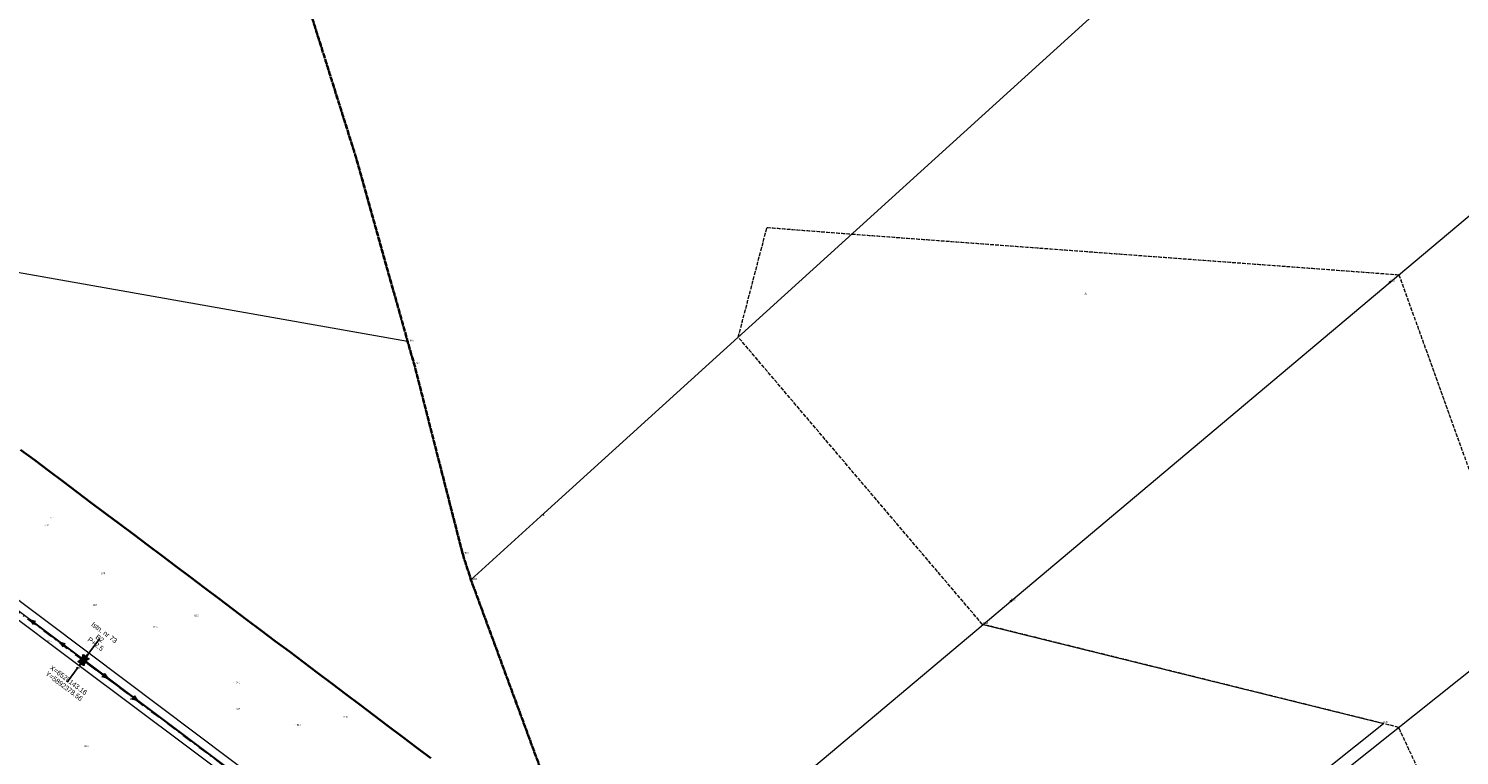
# Model space of a CAD drawing. Header units: metres. Extents: x 6524698 to 6533081, y 5883213 to 5896811.
# Tile 135 of 167: x 6528121 to 6528699, y 5892340 to 5892634. Entities that reach past the tile are written whole.
import ezdxf
from ezdxf.enums import TextEntityAlignment as Align

# ---------------------------------------------------------------- set-up
doc = ezdxf.new("R2010")
doc.units = ezdxf.units.M
doc.header["$MEASUREMENT"] = 0
for name, pattern in [('DASHDOT', [4, 2, -0.9, 0.2, -0.9]), ('mapa zasadnicza$0$1.5_1.0', [2.5, 1.5, -1]), ('mapa zasadnicza$0$219-500', [0]), ('mapa zasadnicza$0$egkk-500', [2, 1.5, -0.5]), ('mapa zasadnicza$0$egug-500', [1, 0.5, -0.5]), ('mapa zasadnicza$0$suep_wn_500', [0]), ('mapa zasadnicza$0$supp_500', [1, 0.5, -0.5])]:
    doc.linetypes.add(name, pattern=pattern)
doc.layers.get('0').update_dxf_attribs({"lineweight": 0})
doc.layers.add('@pomocnicza', color=3, linetype='Continuous', plot=False)
for name, color, linetype, lineweight in [('@Proj. słupy - blok', 1, 'Continuous', 15), ('@Proj. słupy - XY', 1, 'Continuous', 0), ('_trasa_os', 1, 'DASHDOT', 30), ('Sections span lengths and Marker Balls Plan', 7, 'Continuous', 0)]:
    doc.layers.add(name, color=color, linetype=linetype, lineweight=lineweight)
for name, color, linetype in [('@Proj. słupy - seria', 1, 'Continuous'), ('@Proj. słupy - wys.', 1, 'Continuous'), ('mapa zasadnicza$0$000 Inne (niezydentyfikowane)', 7, 'Continuous'), ('mapa zasadnicza$0$202-punkt graniczny', 7, 'Continuous'), ('mapa zasadnicza$0$202-punkt graniczny-Atr103', 7, 'Continuous'), ('mapa zasadnicza$0$203-punkt graniczny', 7, 'Continuous'), ('mapa zasadnicza$0$203-punkt graniczny-Atr103', 7, 'Continuous'), ('mapa zasadnicza$0$211-numer działki ewidencyjnej', 7, 'Continuous'), ('mapa zasadnicza$0$216-obręb ewidencyjny', 7, 'Continuous'), ('mapa zasadnicza$0$217-kontur klasyfikacyjny', 7, 'Continuous'), ('mapa zasadnicza$0$218-kontur użytku gruntowego', 7, 'Continuous'), ('mapa zasadnicza$0$219-działka ewidencyjna', 7, 'Continuous'), ('mapa zasadnicza$0$pikieta naturalna', 7, 'Continuous'), ('mapa zasadnicza$0$pikieta naturalna-Atr2', 7, 'Continuous'), ('mapa zasadnicza$0$przewód elektroenergetyczny wysokiego napięcia', 7, 'Continuous'), ('mapa zasadnicza$0$słup przewodów napowietrznych', 7, 'Continuous')]:
    doc.layers.add(name, color=color, linetype=linetype)
doc.styles.add('mapa zasadnicza$0$STANDARD', font='Working1250', dxfattribs={"width": 0.75})
doc.styles.add('Opis', font='ARIALN.TTF')

# ---------------------------------------------------------------- blocks, each defined once
blk = doc.blocks.new('mapa zasadnicza$0$202')
at = {"color": 0, "linetype": 'Continuous', "lineweight": 0}
blk.add_circle((0, 0), 0.25, dxfattribs=at)
blk = doc.blocks.new('mapa zasadnicza$0$203')
at = {"linetype": 'Continuous', "lineweight": 0}
h = blk.add_hatch(color=0, dxfattribs=at)
edge = h.paths.add_edge_path()
edge.add_arc((0, 0), 0.045, 0, 360)
blk = doc.blocks.new('mapa zasadnicza$0$PW01')
at = {"linetype": 'Continuous', "lineweight": 13}
h = blk.add_hatch(color=0, dxfattribs=at)
edge = h.paths.add_edge_path()
edge.add_arc((0, 0), 0.045, 0, 360)
blk = doc.blocks.new('mapa zasadnicza$0$SM05')
at = {"color": 0, "linetype": 'Continuous', "lineweight": 13}
blk.add_circle((0, 0), 0.25, dxfattribs=at)
blk = doc.blocks.new('mapa zasadnicza$0$SUEP3')
at = {"color": 0, "linetype": 'Continuous'}
for p, q in [((0, 0), (12.003, 0)), ((12.003, 0), (10.003, 0.75)), ((10.003, 0.75), (11.003, 0)), ((12.003, 0), (10.003, -0.75)), ((11.003, 0), (10.003, -0.75)), ((12.003, 0), (27.003, 0)), ((27.003, 0), (25.003, 0.75)), ((25.003, 0.75), (26.003, 0)), ((27.003, 0), (25.003, -0.75)), ((26.003, 0), (25.003, -0.75))]:
    blk.add_line(p, q, dxfattribs=at)
blk = doc.blocks.new('*U2354')
at = {"layer": '@Proj. słupy - seria', "color": 0, "insert": (6.6, 8.8), "char_height": 2, "attachment_point": 5, "rotation": 323.12472, "style": 'Opis', "bg_fill": 3, "box_fill_scale": 2.5, "bg_fill_color": 256, "bg_fill_transparency": 0}
blk.add_mtext_dynamic_manual_height_columns('B2', width=7, gutter_width=12.5, heights=[2.21], dxfattribs=at)
at = {"layer": '@Proj. słupy - XY', "color": 0, "linetype": 'Continuous', "insert": (-6.9, -9.2), "char_height": 2.5, "attachment_point": 5, "rotation": 323.12472, "style": 'Opis', "bg_fill": 3, "box_fill_scale": 1, "bg_fill_color": 256, "bg_fill_transparency": 0}
blk.add_mtext_dynamic_manual_height_columns('\\P', width=19.7098, gutter_width=5.34, heights=[5.63], dxfattribs=at)
at = {"layer": '@pomocnicza'}
for p, q in [((6.6, 8.8), (2.1, 2.8)), ((-6.6, -8.8), (-2.1, -2.8))]:
    blk.add_line(p, q, dxfattribs=at)
at = {"layer": '@Proj. słupy - blok', "color": 0}
for points in [[(0.06, 1.91), (-1.82, -0.59), (-0.06, -1.91), (1.82, 0.59)], [(0.81, 0.11), (-0.11, 0.81), (-0.81, -0.11), (0.11, -0.81)]]:
    blk.add_lwpolyline(points, close=True, dxfattribs=at)
for points in [[(1.82, 0.59), (-1.82, -0.59), (-0.06, -1.91), (0.06, 1.91)], [(0, 0), (-1.68, -2.24)], [(2.16, 2.88), (-0.11, 0.81), (0.81, 0.11), (2.16, 2.88)], [(1.68, 2.24), (0.81, 0.11), (-0.11, 0.81), (1.68, 2.24)], [(0, 0), (1.68, 2.24), (2.16, 2.88)], [(0.11, -0.81), (-1.68, -2.24), (-0.81, -0.11)]]:
    blk.add_lwpolyline(points, dxfattribs=at)
for centre, radius in [((0.06, 1.91), 0.15), ((1.68, 2.24), 0.05), ((1.82, 0.59), 0.15), ((2.16, 2.88), 0.05), ((-1.82, -0.59), 0.15), ((-1.68, -2.24), 0.05), ((-0.06, -1.91), 0.15)]:
    blk.add_circle(centre, radius, dxfattribs=at)
at = {"layer": '@Proj. słupy - seria', "color": 0, "style": 'Opis'}
blk.add_attdef('STAN', text='', height=2, rotation=323.12472, dxfattribs=at).set_placement((8.4, 11.2), align=Align.MIDDLE_CENTER)
at = {"layer": '@Proj. słupy - wys.', "color": 0, "insert": (4.92, 6.56), "char_height": 2, "attachment_point": 5, "rotation": 323.12472, "style": 'Opis'}
blk.add_mtext_dynamic_manual_height_columns('P+2.5', width=5.2482, gutter_width=12.5, heights=[-2.04], dxfattribs=at)
at = {"layer": '@Proj. słupy - XY', "color": 0, "linetype": 'Continuous', "style": 'Opis'}
for tag, p in [('Y', (-7.8, -10.4)), ('X', (-6, -8))]:
    blk.add_attdef(tag, text='', height=2, rotation=323.12472, dxfattribs=at).set_placement(p, align=Align.MIDDLE_CENTER)

msp = doc.modelspace()

# ---------------------------------------------------------------- linework, layer by layer
at = {"layer": '_trasa_os', "linetype": 'DASHDOT', "ltscale": 2}
msp.add_lwpolyline([(6528589.986, 5891744.689), (6528580.198, 5892007.978), (6528365.87, 5892211.536), (6528143.159, 5892378.558), (6527920.541, 5892545.59), (6527693.967, 5892715.374), (6527530.815, 5892837.971), (6527304.639, 5893007.458), (6527095.026, 5893164.924), (6526808.543, 5893379.811), (6526773.046, 5893625.004), (6526837.186, 5893856.22), (6526918.697, 5894149.866), (6527004.557, 5894459.054), (6526829.193, 5894634.492), (6526625.033, 5894855.653), (6526658.914, 5895086.074), (6526701.409, 5895318.796), (6526680.866, 5895666.414), (6526660.166, 5896015.549), (6526639.565, 5896364.931), (6526621.438, 5896669.322), (6526632.668, 5896724.885)], dxfattribs=at)
at = {"layer": 'mapa zasadnicza$0$000 Inne (niezydentyfikowane)', "color": 7, "linetype": 'Continuous', "lineweight": 35, "flags": 128}
msp.add_lwpolyline([(6528117.809, 5892463.599), (6528123.514, 5892459.316), (6528129.219, 5892455.033), (6528134.924, 5892450.75), (6528140.629, 5892446.467), (6528146.335, 5892442.184), (6528152.04, 5892437.901), (6528157.745, 5892433.618), (6528163.45, 5892429.335), (6528169.155, 5892425.053), (6528174.891, 5892420.746), (6528180.629, 5892416.425), (6528186.335, 5892412.128), (6528192.041, 5892407.83), (6528197.747, 5892403.533), (6528203.453, 5892399.235), (6528209.158, 5892394.938), (6528214.864, 5892390.64), (6528220.57, 5892386.343), (6528226.276, 5892382.045), (6528231.982, 5892377.748), (6528237.688, 5892373.45), (6528243.394, 5892369.153), (6528249.1, 5892364.855), (6528254.806, 5892360.558), (6528260.512, 5892356.26), (6528266.218, 5892351.963), (6528271.924, 5892347.665), (6528277.63, 5892343.368), (6528283.336, 5892339.07)], dxfattribs=at)
at = {"layer": 'mapa zasadnicza$0$216-obręb ewidencyjny', "color": 7, "linetype": 'mapa zasadnicza$0$1.5_1.0', "lineweight": 35, "flags": 128}
for points in [[(6532173.44, 5894410.01), (6532146.43, 5894429.98), (6532121.94, 5894448.08), (6532080.02, 5894478.35), (6532068.86, 5894486.41), (6532021.73, 5894514.79), (6531992.6, 5894532.32), (6531947.82, 5894561.73), (6531920.42, 5894579.72), (6531901.27, 5894596.07), (6531894.35, 5894601.98), (6531821.26, 5894724.08), (6531814.31, 5894735.1), (6531811.23, 5894740.03), (6531780.22, 5894789.63), (6531767.74, 5894809.58), (6531750.79, 5894849.18), (6531748.39, 5894858.64), (6531740.52, 5894889.65), (6531722.79, 5894966.32), (6531701.22, 5895053.01), (6531686.07, 5895129.36), (6531669.12, 5895211.17), (6531624.01, 5895310.47), (6531614.29, 5895347), (6531603.94, 5895412.88), (6531598.73, 5895467.38), (6531564.77, 5895613.69), (6531556.6, 5895663.96), (6531552.51, 5895710.75), (6531539.6, 5895773.55), (6531544.35, 5895780.58), (6531544.16, 5895788.15), (6531507.25, 5895943.86), (6531499.19, 5895972.02), (6531486.51, 5896006.52), (6531466.15, 5896076.08), (6531454.43, 5896110.08), (6531431.22, 5896177.42), (6531430.43, 5896180.2), (6531424.28, 5896202.02), (6531414.58, 5896246.77), (6531402.85, 5896288.93), (6531394.99, 5896317.17), (6531392.26, 5896327.01), (6531376.91, 5896381.63), (6531368.27, 5896412.35), (6531367.02, 5896416.62), (6531318.81, 5896568.61), (6531272.76, 5896714.08), (6531217.21, 5896664.26), (6531190.62, 5896638.08), (6531186.78, 5896634.37), (6531127.14, 5896577.43), (6531100.18, 5896551.88), (6531086.51, 5896538.77), (6530989.57, 5896445.82), (6530931.52, 5896386.36), (6530883.06, 5896340.67), (6530877.3, 5896336.6), (6530873.73, 5896334.08), (6530858.65, 5896322.14), (6530767.28, 5896233.73), (6530678.44, 5896145.87), (6530572.05, 5896045.16), (6530563.1, 5896037.12), (6530451.04, 5895932.33), (6530385.68, 5895871.76), (6530354.37, 5895842.65), (6530280.46, 5895771.72), (6530232.76, 5895726.03), (6530226.82, 5895720.96), (6530177.71, 5895672.11), (6530155.08, 5895649.47), (6530136.64, 5895629.41), (6530101.12, 5895593.57), (6530084.35, 5895577.66), (6530025.14, 5895520.24), (6530019.45, 5895515.19), (6530011.77, 5895512.95), (6529995.37, 5895498.34), (6529944.65, 5895450.1), (6529883.96, 5895391.89), (6529874.86, 5895383.05), (6529856.89, 5895365.59), (6529806.63, 5895317.74), (6529777.32, 5895289.82), (6529767.93, 5895280.88), (6529727.8, 5895242.98), (6529716.4, 5895232.24), (6529611.75, 5895132.35), (6529602.11, 5895123.44), (6529564.79, 5895088.95), (6529442.18, 5894971.11), (6529348, 5894880.66), (6529341.6, 5894874.72), (6529205.1, 5894745.94), (6529095.11, 5894642.73), (6528985.24, 5894540.2), (6528979.86, 5894535.18), (6528950.63, 5894507.69), (6528940.33, 5894498.09), (6528899.89, 5894460.41), (6528759.38, 5894329.94), (6528671.55, 5894242.83), (6528626.12, 5894197.75), (6528570.28, 5894143.23), (6528564.23, 5894137.3), (6528527.75, 5894101.56), (6528446.8, 5894020.71), (6528384.19, 5893957.79), (6528337.7, 5893910.96), (6528325.94, 5893899.11), (6528292.63, 5893867.35), (6528263.34, 5893839.22), (6528235.37, 5893817.79), (6528212.45, 5893801.88), (6528192.4, 5893787.97), (6528160.44, 5893751.29), (6528093.51, 5893704.95), (6528051.1, 5893681.86), (6527962.24, 5893630.13), (6527966.7, 5893563.53), (6527967.45, 5893552.31), (6527970.73, 5893522.51), (6527970.79, 5893518.44), (6527968.55, 5893513.63), (6527972.36, 5893501.34), (6527994.3, 5893412.78), (6528008.56, 5893361.13), (6528024.92, 5893315.29), (6528047.55, 5893241.88), (6528061.74, 5893201.21), (6528080.19, 5893144.58), (6528103.06, 5893080.73), (6528114.87, 5893046.22), (6528118.84, 5893029.51), (6528166.45, 5892875.8), (6528171.14, 5892860.59), (6528192.07, 5892792.85), (6528202.22, 5892766.07), (6528211.23, 5892742.29), (6528214.23, 5892726.13), (6528216.98, 5892718.27), (6528217.45, 5892695.43), (6528253.12, 5892581.84), (6528274.02, 5892507.32), (6528276.69, 5892498.16), (6528296.22, 5892421.59), (6528299.61, 5892411.02), (6528334.62, 5892315.93), (6528349.09, 5892260.65), (6528377.11, 5892179.95), (6528394.78, 5892128.68), (6528440.31, 5891996.73), (6528446.42, 5891995.98), (6528618.95, 5892016.86), (6528665.82, 5892020.2), (6528743.5, 5892026.91), (6528810.71, 5892032.32), (6528929.03, 5892047.18), (6529084.54, 5892065.08), (6529137.05, 5892069.83), (6529163.27, 5892079.55), (6529183.63, 5892087.79), (6529198.7, 5892096.25), (6529272.43, 5892137.61), (6529299.93, 5892161.54), (6529302.53, 5892163.8), (6529315.87, 5892175.4), (6529326.47, 5892184.67), (6529341.14, 5892199.13), (6529440.16, 5892285.12), (6529457.93, 5892308.5), (6529472.77, 5892323.9), (6529519.91, 5892352.88), (6529537.94, 5892368.41), (6529543.85, 5892373.51), (6529606.4, 5892445.37), (6529658.73, 5892492.51), (6529670.09, 5892502.74), (6529686.63, 5892522.04), (6529732.12, 5892575.11), (6529757.09, 5892610.5), (6529779.62, 5892651.92), (6529797.52, 5892678.13), (6529839.46, 5892724.94), (6529870.95, 5892781.67), (6529898.89, 5892809.16), (6529922.19, 5892839.09), (6529934.43, 5892854.81), (6529953.15, 5892874.17), (6529965.1, 5892886.47), (6530012.8, 5892917.44), (6530031.5, 5892919.94), (6530070.88, 5892925.19), (6530098.14, 5892934.36), (6530109.36, 5892938.08), (6530135.18, 5892952.7), (6530167.6, 5892981.5), (6530232.92, 5893051.1), (6530259.88, 5893074.62), (6530286.3, 5893097.64), (6530336.76, 5893153.84), (6530364.12, 5893172.96), (6530403.79, 5893201.82), (6530436.38, 5893225.27), (6530494.74, 5893292.49), (6530545.01, 5893335.37), (6530557.68, 5893347.81), (6530648.56, 5893425.65), (6530689.83, 5893451.62), (6530733.98, 5893475.6), (6530772.07, 5893505.94), (6530852.43, 5893590.07), (6530857.49, 5893597.21), (6530891.97, 5893643.79), (6530917.57, 5893672.17), (6530950.23, 5893698.89), (6530954.1, 5893702.06), (6530977.54, 5893721.23), (6531019.6, 5893747.15), (6531141.96, 5893812.02), (6531213.08, 5893849.19), (6531238.4, 5893862.2), (6531260.04, 5893873.32), (6531289.74, 5893888.58), (6531296.49, 5893892.05), (6531306.22, 5893896.94), (6531368.93, 5893928.43), (6531397.54, 5893942.83), (6531414.17, 5893951.2), (6531423.14, 5893955.72), (6531453.45, 5893971.02), (6531561.58, 5894025.58), (6531627.85, 5894057.85), (6531656.74, 5894073.39), (6531720.57, 5894105.2), (6531769.98, 5894129.46), (6531780.94, 5894134.72), (6531821.73, 5894154.36), (6531826.18, 5894156.65), (6531827.33, 5894157.24), (6531894.03, 5894191.64), (6531897.66, 5894193.45), (6532059.55, 5894273.99), (6532168.75, 5894325.46), (6532285.62, 5894379.19), (6532256.72, 5894387.98), (6532237.4, 5894391.85), (6532209.71, 5894397.39)], [(6528080.19, 5893144.58), (6528061.74, 5893201.21), (6528047.55, 5893241.88), (6528024.92, 5893315.29), (6528008.56, 5893361.13), (6527994.3, 5893412.78), (6527972.36, 5893501.34), (6527968.55, 5893513.63), (6527970.79, 5893518.44), (6527970.73, 5893522.51), (6527967.45, 5893552.31), (6527966.7, 5893563.53), (6527962.24, 5893630.13), (6528051.1, 5893681.86), (6528093.51, 5893704.95), (6528160.44, 5893751.29), (6528192.4, 5893787.97), (6528212.45, 5893801.88), (6528235.37, 5893817.79), (6528263.34, 5893839.22), (6528292.63, 5893867.35), (6528325.94, 5893899.11), (6528322.17, 5893903.05), (6528250.73, 5893995.91), (6528184.31, 5894083.49), (6528144.78, 5894142.59), (6528140.26, 5894150.17), (6528112.08, 5894189.3), (6528016.98, 5894319.35), (6528001.44, 5894344.63), (6527975.61, 5894386.54), (6527948.25, 5894431.11), (6527919.91, 5894480.01), (6527892.39, 5894527.5), (6527882.42, 5894543.56), (6527855.65, 5894587.93), (6527823.65, 5894640.97), (6527805.93, 5894633.3), (6527750.7, 5894622.26), (6527703.08, 5894611.82), (6527660.79, 5894602.88), (6527644.2, 5894599.12), (6527623.22, 5894594.36), (6527546.55, 5894577.52), (6527485.04, 5894564.12), (6527442.59, 5894555.97), (6527376.5, 5894538.97), (6527356.91, 5894534.04), (6527324.89, 5894525.35), (6527242.36, 5894508.66), (6527235, 5894507.23), (6527228.04, 5894506.29), (6527159.89, 5894496.69), (6527053.58, 5894471.18), (6527004.75, 5894459.61), (6526977.15, 5894360.97), (6526895.2, 5894390.7), (6526886.54, 5894409.25), (6526848.25, 5894423.17), (6526790.81, 5894405.63), (6526783.96, 5894403.77), (6526751.66, 5894393.24), (6526675.52, 5894369.12), (6526524.19, 5894423.84), (6526526.13, 5894397.23), (6526528.98, 5894342.85), (6526531.21, 5894300.39), (6526524.41, 5894296.52), (6526520.88, 5894294.84), (6526433.18, 5894243.61), (6526409.32, 5894231.32), (6526314.07, 5894204.53), (6526268.73, 5894188.91), (6526258.95, 5894183.01), (6526232.67, 5894174.45), (6526048.77, 5894185.58), (6526028.42, 5894185.14), (6525944.02, 5894189.55), (6525880.8, 5894192.86), (6525865.46, 5894208.87), (6525815.37, 5894268.24), (6525725.76, 5894354.61), (6525677.43, 5894405.04), (6525642.47, 5894443.85), (6525631.75, 5894455.74), (6525621.46, 5894467.17), (6525618.11, 5894470.89), (6525610.84, 5894478.96), (6525545.06, 5894551.99), (6525537.2, 5894560.72), (6525460.52, 5894338.76), (6525456.21, 5894326.33), (6525450.16, 5894308.9), (6525445.22, 5894294.63), (6525423.21, 5894231.15), (6525415.4, 5894208.63), (6525399.64, 5894161.49), (6525369.98, 5894072.79), (6525342.34, 5893997.91), (6525337.4, 5893981.36), (6525266.58, 5893924.52), (6525217.93, 5893885.48), (6525120.08, 5893806.06), (6525080.21, 5893781.94), (6525034.62, 5893753.64), (6524956.86, 5893706.08), (6524954.17, 5893701.72), (6524952.33, 5893698.77), (6524951.12, 5893696.84), (6524924.06, 5893653.68), (6524922.11, 5893650.61), (6524908.03, 5893628.41), (6524885.99, 5893594.37), (6524823.72, 5893494.6), (6524818.62, 5893484.85), (6524776.38, 5893404.01), (6524760.03, 5893372.45), (6524743.69, 5893340.87), (6524727.34, 5893309.3), (6524725.32, 5893305.6), (6524701.12, 5893258.79), (6524698.5, 5893253.75), (6524741.55, 5893198.86), (6524787.16, 5893135.47), (6524797.48, 5893113.55), (6524827.59, 5893049.65), (6524848.15, 5892993.16), (6524885, 5892891.94), (6524886.71, 5892887.25), (6524900.94, 5892860.83), (6524938.01, 5892801.88), (6524942.47, 5892794.78), (6524958.2, 5892763.24), (6524982.49, 5892709.34), (6524989.65, 5892692.64), (6525021.29, 5892644.7), (6525047.57, 5892607.1), (6525072.42, 5892559.28), (6525080.98, 5892544.34), (6525104.23, 5892503.81), (6525105.73, 5892501.2), (6525124.09, 5892461.96), (6525158, 5892390.4), (6525163.69, 5892366.6), (6525187.74, 5892266.07), (6525200.42, 5892203.7), (6525210.27, 5892167.69), (6525235.54, 5892075.31), (6525239, 5892035.46), (6525241.84, 5892018.03), (6525246.18, 5891943.28), (6525246.02, 5891937.6), (6525245.65, 5891924.05), (6525244.65, 5891887.35), (6525244.88, 5891861.21), (6525245.32, 5891811.32), (6525234.24, 5891649.83), (6525224.07, 5891546.78), (6525208.12, 5891507.31), (6525193.48, 5891471.08), (6525186.45, 5891448.59), (6525184.14, 5891444.14), (6525180.5, 5891437.11), (6525176.64, 5891433.3), (6525163.56, 5891420.57), (6525150.33, 5891406.73), (6525149.34, 5891405.88), (6525147.46, 5891404.1), (6525146.26, 5891402.89), (6525142.82, 5891399.45), (6525132.06, 5891389.06), (6525128.35, 5891385.34), (6525124.8, 5891381.67), (6525121.13, 5891378.06), (6525095.65, 5891351.83), (6525053.05, 5891307.97), (6525038.88, 5891292.8), (6525015.99, 5891261.95), (6524996.02, 5891237.19), (6524958.43, 5891186.61), (6524908.74, 5891119.69), (6524979.34, 5891082.37), (6525035.16, 5891054.09), (6525074.44, 5891035.78), (6525140.68, 5891002.24), (6525158.27, 5890993.31), (6525169.95, 5890987.37), (6525189.03, 5890979.26), (6525225.79, 5890963.63), (6525241.68, 5890952.94), (6525280.63, 5890926.71), (6525286.23, 5890923.62), (6525353.13, 5890886.67), (6525387.9, 5890862.89), (6525416.13, 5890848.06), (6525465.51, 5890821.53), (6525489.55, 5890809.17), (6525532.35, 5890788.13), (6525593.44, 5890757.92), (6525656.38, 5890722.42), (6525712.1, 5890690.97), (6525744.09, 5890674.26), (6525753.93, 5890669.12), (6525811.57, 5890638.94), (6525889.01, 5890598.56), (6525902.26, 5890595.95), (6525968.12, 5890559.29), (6526048.15, 5890515.81), (6526148.09, 5890465.98), (6526205.96, 5890434.59), (6526262.38, 5890404.11), (6526332.75, 5890374.64), (6526425.41, 5890334.29), (6526595.63, 5890279.11), (6526573.45, 5890132.21), (6526575.25, 5890133.06), (6526592.18, 5890129.32), (6526722.43, 5890098.71), (6526728.64, 5890098.03), (6526735.76, 5890098.07), (6526740.34, 5890097.85), (6526742.25, 5890097.45), (6526749.57, 5890095.95), (6526757.09, 5890094.4), (6526758.07, 5890090.77), (6526792.43, 5890086.11), (6526812.21, 5890083.05), (6526890.35, 5890080.91), (6526909.87, 5890084.83), (6526952.34, 5890094.44), (6526971.01, 5890104.38), (6526981, 5890111.26), (6526988.84, 5890116.67), (6527008.52, 5890134.26), (6527045.63, 5890148.55), (6527057.31, 5890152.25), (6527077.89, 5890166.68), (6527165.07, 5890215.69), (6527220.83, 5890245.22), (6527241.28, 5890253.87), (6527273.45, 5890274.12), (6527288.1, 5890288.63), (6527313.38, 5890308.14), (6527321.27, 5890314.22), (6527338.23, 5890321.73), (6527355.64, 5890331.57), (6527391.42, 5890349.92), (6527454.67, 5890547.02), (6527509.07, 5890729.27), (6527517.65, 5890758.02), (6527651.09, 5891150.82), (6527705.03, 5891299.34), (6527759.25, 5891463.12), (6527785.51, 5891547.1), (6527787.58, 5891553.86), (6527801.61, 5891598.79), (6527846.82, 5891746.29), (6528014.33, 5891830.31), (6528198.8, 5891907.55), (6528440.31, 5891996.73), (6528394.78, 5892128.68), (6528377.11, 5892179.95), (6528349.09, 5892260.65), (6528334.62, 5892315.93), (6528299.61, 5892411.02), (6528296.22, 5892421.59), (6528276.69, 5892498.16), (6528274.02, 5892507.32), (6528253.12, 5892581.84), (6528217.45, 5892695.43), (6528216.98, 5892718.27), (6528214.23, 5892726.13), (6528211.23, 5892742.29), (6528202.22, 5892766.07), (6528192.07, 5892792.85), (6528171.14, 5892860.59), (6528166.45, 5892875.8), (6528118.84, 5893029.51), (6528114.87, 5893046.22), (6528103.06, 5893080.73)]]:
    msp.add_lwpolyline(points, close=True, dxfattribs=at)
at = {"layer": 'mapa zasadnicza$0$217-kontur klasyfikacyjny', "color": 92, "linetype": 'mapa zasadnicza$0$egkk-500', "lineweight": 18, "flags": 128}
for points in [[(6528253.12, 5892581.84), (6528217.45, 5892695.43)], [(6528274.02, 5892507.32), (6528253.12, 5892581.84)], [(6528407.51, 5892509.05), (6528419.09, 5892553.35)], [(6528419.09, 5892553.35), (6528453.37, 5892550.69)], [(6528453.37, 5892550.69), (6528674.22, 5892534.26)], [(6528674.22, 5892534.26), (6528725.32, 5892392.28)], [(6528276.69, 5892498.16), (6528274.02, 5892507.32)], [(6528506.04, 5892393.11), (6528407.51, 5892509.05)], [(6528296.22, 5892421.59), (6528276.69, 5892498.16)], [(6528299.61, 5892411.02), (6528296.22, 5892421.59)], [(6528334.62, 5892315.93), (6528299.61, 5892411.02)], [(6528668.03, 5892352.99), (6528506.04, 5892393.11)], [(6528674.13, 5892351.46), (6528668.03, 5892352.99)], [(6528729.81, 5892231.79), (6528674.13, 5892351.46)]]:
    msp.add_lwpolyline(points, dxfattribs=at)
at = {"layer": 'mapa zasadnicza$0$218-kontur użytku gruntowego', "color": 3, "linetype": 'mapa zasadnicza$0$egug-500', "lineweight": 18, "flags": 128}
for points in [[(6528253.12, 5892581.84), (6528217.45, 5892695.43)], [(6528274.02, 5892507.32), (6528253.12, 5892581.84)], [(6528407.51, 5892509.05), (6528419.09, 5892553.35)], [(6528419.09, 5892553.35), (6528453.37, 5892550.69)], [(6528453.37, 5892550.69), (6528674.22, 5892534.26)], [(6528674.22, 5892534.26), (6528725.32, 5892392.28)], [(6528276.69, 5892498.16), (6528274.02, 5892507.32)], [(6528506.04, 5892393.11), (6528407.51, 5892509.05)], [(6528296.22, 5892421.59), (6528276.69, 5892498.16)], [(6528299.61, 5892411.02), (6528296.22, 5892421.59)], [(6528334.62, 5892315.93), (6528299.61, 5892411.02)], [(6528668.03, 5892352.99), (6528506.04, 5892393.11)], [(6528674.13, 5892351.46), (6528668.03, 5892352.99)], [(6528729.81, 5892231.79), (6528674.13, 5892351.46)]]:
    msp.add_lwpolyline(points, dxfattribs=at)
at = {"layer": 'mapa zasadnicza$0$219-działka ewidencyjna', "color": 7, "linetype": 'mapa zasadnicza$0$219-500', "lineweight": 18, "flags": 128}
for points in [[(6528621.65, 5892703.6), (6528327.73, 5892436.57)], [(6528670.63, 5892531.24), (6528823.64, 5892660.01)], [(6528274.02, 5892507.32), (6528066.2, 5892544.08)], [(6528517.61, 5892402.47), (6528670.63, 5892531.24)], [(6528274.02, 5892507.32), (6528276.69, 5892498.16)], [(6528296.22, 5892421.59), (6528276.69, 5892498.16)], [(6528299.61, 5892411.02), (6528327.73, 5892436.57)], [(6528543.97, 5892247.66), (6528771.3, 5892428.95)], [(6528296.22, 5892421.59), (6528299.61, 5892411.02)], [(6528334.62, 5892315.93), (6528299.61, 5892411.02)], [(6528506.39, 5892393.02), (6528517.61, 5892402.47)], [(6528364.6, 5892273.7), (6528506.39, 5892393.02)], [(6528506.39, 5892393.02), (6528668.03, 5892352.99)], [(6528543.71, 5892253.85), (6528668.03, 5892352.99)]]:
    msp.add_lwpolyline(points, dxfattribs=at)
at = {"layer": 'mapa zasadnicza$0$przewód elektroenergetyczny wysokiego napięcia', "color": 1, "linetype": 'mapa zasadnicza$0$suep_wn_500', "lineweight": 18, "flags": 128}
for points in [[(6528143.39, 5892378.56), (6527920.59, 5892545.59)], [(6528365.73, 5892211.58), (6528143.05, 5892378.65)], [(6528365.73, 5892211.58), (6528143.39, 5892378.56)]]:
    msp.add_lwpolyline(points, dxfattribs=at)
at = {"layer": 'mapa zasadnicza$0$słup przewodów napowietrznych', "color": 7, "linetype": 'mapa zasadnicza$0$supp_500', "lineweight": 18, "flags": 128}
for points in [[(6528141.2, 5892378.08), (6528143.1, 5892380.58), (6528144.9, 5892379.22), (6528143.04, 5892376.72)], [(6528141.2, 5892378.08), (6528144.9, 5892379.22)], [(6528141.2, 5892378.08), (6528143.04, 5892376.72)], [(6528145.11, 5892379.16), (6528143.25, 5892376.65), (6528141.67, 5892378), (6528143.45, 5892380.47)], [(6528145.11, 5892379.16), (6528141.67, 5892378)], [(6528143.1, 5892380.58), (6528143.04, 5892376.72)], [(6528143.25, 5892376.65), (6528143.45, 5892380.47)], [(6528145.11, 5892379.16), (6528143.45, 5892380.47)]]:
    msp.add_lwpolyline(points, dxfattribs=at)

# ---------------------------------------------------------------- block references
at = {"layer": 'mapa zasadnicza$0$202-punkt graniczny', "color": 7, "linetype": 'Continuous', "lineweight": 18}
for p in [(6528670.63, 5892531.24), (6528274.02, 5892507.32), (6528276.69, 5892498.16), (6528296.22, 5892421.59), (6528299.61, 5892411.02), (6528517.61, 5892402.47)]:
    msp.add_blockref('mapa zasadnicza$0$202', p, dxfattribs=at)
at = {"layer": 'mapa zasadnicza$0$203-punkt graniczny', "color": 7, "linetype": 'Continuous', "lineweight": 18}
for p in [(6528327.73, 5892436.57), (6528506.39, 5892393.02), (6528668.03, 5892352.99)]:
    msp.add_blockref('mapa zasadnicza$0$203', p, dxfattribs=at)
at = {"layer": 'mapa zasadnicza$0$pikieta naturalna', "color": 7, "linetype": 'Continuous', "lineweight": 13}
for p in [(6528129.5, 5892435.5), (6528126.68, 5892433.36), (6528149.4, 5892413.98), (6528146.9, 5892400.3), (6528187.8, 5892396), (6528173.83, 5892391.34), (6528131.22, 5892385.52), (6528143.25, 5892376.65), (6528203.87, 5892369.72), (6528161.7, 5892362.3), (6528204.6, 5892358.4), (6528247.9, 5892355.1), (6528228.23, 5892352.49), (6528142.66, 5892343.96)]:
    msp.add_blockref('mapa zasadnicza$0$PW01', p, dxfattribs=at)
at = {"layer": 'mapa zasadnicza$0$przewód elektroenergetyczny wysokiego napięcia', "color": 1, "linetype": 'Continuous', "lineweight": 18}
for p, rotation in [((6528143.39, 5892378.56), 143.142), ((6528143.05, 5892378.65), 323.12), ((6528143.39, 5892378.56), 323.093)]:
    msp.add_blockref('mapa zasadnicza$0$SUEP3', p, dxfattribs=dict(at, rotation=rotation))
at = {"layer": 'mapa zasadnicza$0$słup przewodów napowietrznych', "color": 7, "linetype": 'Continuous', "lineweight": 18}
for p in [(6528141.2, 5892378.08), (6528141.67, 5892378), (6528143.1, 5892380.58), (6528143.45, 5892380.47), (6528144.9, 5892379.22), (6528145.11, 5892379.16), (6528143.04, 5892376.72), (6528143.25, 5892376.65)]:
    msp.add_blockref('mapa zasadnicza$0$SM05', p, dxfattribs=at)

# ---------------------------------------------------------------- texts
at = {"layer": 'mapa zasadnicza$0$202-punkt graniczny-Atr103', "color": 7, "style": 'mapa zasadnicza$0$STANDARD', "width": 0.667}
for s, p in [('6990', (6528670.63, 5892531.24)), ('6985', (6528517.61, 5892402.47))]:
    msp.add_text(s, height=0.75, dxfattribs=at).set_placement(p, align=Align.BOTTOM_LEFT)
for s, p in [('13805', (6528274.02, 5892507.32)), ('13804', (6528276.69, 5892498.16)), ('13803', (6528296.22, 5892421.59)), ('13802', (6528299.61, 5892411.02))]:
    msp.add_text(s, height=0.75, dxfattribs=at).set_placement(p)
at = {"layer": 'mapa zasadnicza$0$203-punkt graniczny-Atr103', "color": 7, "style": 'mapa zasadnicza$0$STANDARD', "width": 0.667}
for s, p in [('7248', (6528327.73, 5892436.57)), ('6984', (6528506.39, 5892393.02)), ('6989', (6528668.03, 5892352.99))]:
    msp.add_text(s, height=0.75, dxfattribs=at).set_placement(p, align=Align.BOTTOM_LEFT)
at = {"layer": 'mapa zasadnicza$0$211-numer działki ewidencyjnej', "color": 7, "linetype": 'Continuous', "lineweight": 18, "style": 'mapa zasadnicza$0$STANDARD', "width": 0.79}
msp.add_text('8', height=1, dxfattribs=at).set_placement((6528547.35, 5892527.04), align=Align.TOP_LEFT)
at = {"layer": 'mapa zasadnicza$0$pikieta naturalna-Atr2', "color": 7, "style": 'mapa zasadnicza$0$STANDARD', "width": 0.667}
for s, p in [('84.1', (6528129.7, 5892435.7)), ('84.0', (6528127.4, 5892432.74)), ('83.5', (6528150.29, 5892413.33)), ('83.5', (6528147.1, 5892400.5)), ('83.8', (6528188, 5892396.2)), ('83.6', (6528171.35, 5892391.68)), ('83.5', (6528128.69, 5892385.89)), ('83.4', (6528140.09, 5892375.14)), ('84.1', (6528204.79, 5892369.27)), ('83.6', (6528161.9, 5892362.5)), ('84.3', (6528204.8, 5892358.6)), ('84.9', (6528248.1, 5892355.3)), ('84.9', (6528229.31, 5892352.08)), ('83.4', (6528143.63, 5892343.55))]:
    msp.add_text(s, height=0.75, dxfattribs=at).set_placement(p)

# ---------------------------------------------------------------- next in the draw order: block references
msp.add_blockref('*U2354', (6528143.159, 5892378.558)).add_auto_attribs({'STAN': 'Istn. nr 73', 'Y': 'Y=5892378.56', 'X': 'X=6528143.16'})

# ---------------------------------------------------------------- next in the draw order: linework, layer by layer
at = {"layer": 'Sections span lengths and Marker Balls Plan', "color": 1, "flags": 128}
for points in [[(6528587.188, 5891744.577), (6528577.92, 5892006.949), (6528364.256, 5892209.626), (6528141.479, 5892376.318), (6527918.861, 5892543.35), (6527692.286, 5892713.134), (6527529.134, 5892835.731), (6527302.959, 5893005.217), (6527093.345, 5893162.685), (6526805.533, 5893378.025), (6526770.052, 5893625.195), (6526834.488, 5893856.969), (6526921.106, 5894149.197), (6527002.139, 5894458.418), (6526827.029, 5894632.413), (6526621.689, 5894854.62), (6526661.381, 5895085.668), (6526701.409, 5895318.796), (6526678.071, 5895666.249), (6526657.371, 5896015.383), (6526636.77, 5896364.766), (6526617.947, 5896669.567), (6526630.708, 5896725.281)], [(6528593.583, 5891744.832), (6528583.388, 5892009.419), (6528368, 5892214.057), (6528145.319, 5892381.438), (6527922.701, 5892548.47), (6527696.127, 5892718.253), (6527532.976, 5892840.85), (6527306.799, 5893010.338), (6527097.187, 5893167.803), (6526810.693, 5893381.087), (6526776.04, 5893624.814), (6526840.655, 5893855.257), (6526921.106, 5894149.197), (6527007.942, 5894459.944), (6526831.356, 5894636.57), (6526627.422, 5894856.391), (6526661.381, 5895085.668), (6526701.409, 5895318.795), (6526684.46, 5895666.627), (6526663.76, 5896015.761), (6526643.159, 5896365.143), (6526623.932, 5896669.147), (6526634.628, 5896724.489)]]:
    msp.add_lwpolyline(points, dxfattribs=at)

doc.saveas('drawing.dxf')
